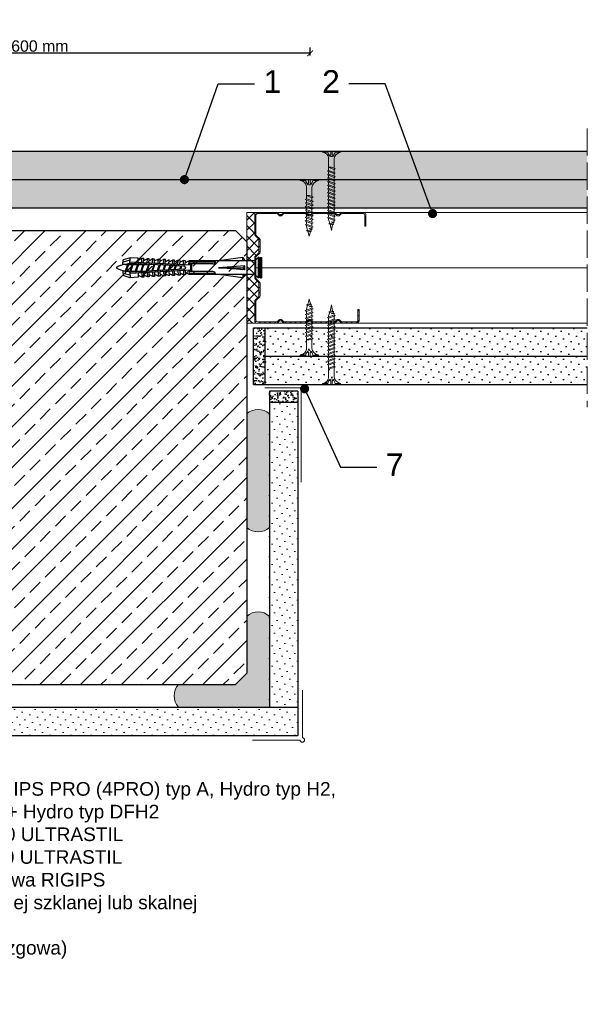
# Model space of a CAD drawing. Header units: millimetres. Extents: x 1245 to 3706, y 234 to 1605.
# Tile 2 of 9: x 1495 to 1745, y 234 to 668. Entities that reach past the tile are written whole.
import ezdxf
from ezdxf import colors
from ezdxf.entities.mleader import LeaderData, LeaderLine
from ezdxf.math import Vec2, Vec3

# ---------------------------------------------------------------- set-up
doc = ezdxf.new("R2010")
doc.units = ezdxf.units.MM
doc.linetypes.add('ACAD_ISO02W100', pattern=[15, 12, -3])
for name, color, linetype, lineweight in [('_ISOVER WELNA', 7, 'BATTING', 9), ('_RIGIPS AKCESORIA', 7, 'Continuous', 18), ('_RIGIPS G-K', 7, 'Continuous', 25), ('_RIGIPS PROFIL', 7, 'Continuous', 18), ('KRESKOWANIE', 7, 'Continuous', 9), ('OPISY', 7, 'Continuous', 9), ('PRZERYWANA', 7, 'ACAD_ISO02W100', 9), ('WYMIARY', 7, 'Continuous', 25)]:
    doc.layers.add(name, color=color, linetype=linetype, lineweight=lineweight)
doc.styles.get("Standard").update_dxf_attribs({"font": 'arial.ttf'})
doc.linetypes.add('BATTING', pattern='A,0.00254,-2.54,[134,ltypeshp.shx,S=2.54,R=0,X=-2.54,Y=0],-5.08,[134,ltypeshp.shx,S=2.54,R=180,X=2.54,Y=0],-2.54', length=10.16254)
doc.dimstyles.new('ISO-25', dxfattribs={"dimtxt": 5, "dimasz": 2.5, "dimexe": 2.5, "dimexo": 0.625, "dimtad": 1, "dimtxsty": 'Standard', "dimblk": 'ARCHTICK', "dimcen": 2.5, "dimadec": 0, "dimazin": 0, "dimtfac": 1, "dimtmove": 0, "dimatfit": 3, "dimfxl": 1, "dimfxlon": 1, "dimarcsym": 0})
pattern_1 = [(225, (-700, -457.068), (1.122532, -3.367596), [0, -3.175])]
pattern_2 = [(225, (0, -349.3356), (1.122532, -3.367596), [0, -3.175])]
pattern_3 = [(225, (7e-13, -949.3356), (1.122532, -3.367596), [0, -3.175])]

# ---------------------------------------------------------------- blocks, each defined once
blk = doc.blocks.new('TN 25')
at = {"layer": '_RIGIPS AKCESORIA'}
for p, q in [((0, -0.84), (0, 7.16)), ((0, 7.16), (0.46, 7.16)), ((0.46, 4.78), (0, 4.78)), ((0.46, 7.16), (0.46, 4.78)), ((3.02, 4.46), (8.47, 4.46)), ((7.12, 4.46), (7.12, 3.18)), ((8.03, 2.01), (7.12, 4.46)), ((8.47, 4.46), (8.79, 5)), ((9.61, 1.51), (8.47, 4.46)), ((8.79, 5), (9.93, 2.01)), ((9, 4.46), (10.1, 4.46)), ((10.1, 4.46), (10.41, 5)), ((11.23, 1.51), (10.1, 4.46)), ((10.41, 5), (11.56, 2.01)), ((10.62, 4.46), (11.67, 4.46)), ((11.67, 4.46), (11.99, 5)), ((12.81, 1.51), (11.67, 4.46)), ((11.99, 5), (13.14, 2.01)), ((12.2, 4.46), (13.21, 4.46)), ((13.21, 4.46), (13.52, 5)), ((14.34, 1.51), (13.21, 4.46)), ((13.52, 5), (14.67, 2.01)), ((13.73, 4.46), (14.8, 4.46)), ((14.8, 4.46), (15.12, 5)), ((15.94, 1.51), (14.8, 4.46)), ((15.12, 5), (16.26, 2.01)), ((15.33, 4.46), (16.42, 4.46)), ((16.42, 4.46), (16.73, 5)), ((17.55, 1.51), (16.42, 4.46)), ((16.73, 5), (17.88, 2.01)), ((16.94, 4.46), (17.99, 4.46)), ((17.99, 4.46), (18.31, 5)), ((19.13, 1.51), (17.99, 4.46)), ((18.31, 5), (19.45, 2.01)), ((18.52, 4.46), (19.68, 4.46)), ((19.68, 4.46), (20, 5)), ((20.82, 1.51), (19.68, 4.46)), ((20, 5), (21.14, 2.01)), ((20.21, 4.46), (20.7, 4.46)), ((20.7, 4.46), (22.28, 3.98)), ((22.28, 3.98), (22.56, 4.37)), ((22.56, 4.37), (23.03, 2.71)), ((0, 3.5), (1.77, 3.5)), ((0, 2.83), (1.77, 2.83)), ((0.46, 1.64), (0, 1.64)), ((0.46, -0.84), (0.46, 1.64)), ((1.77, 3.5), (1.77, 4.2)), ((1.77, 2.83), (1.77, 2.18)), ((7.49, 2.01), (3.55, 2.01)), ((7.12, 3.18), (7.65, 1.53)), ((7.65, 1.53), (8.03, 2.01)), ((9.41, 2.01), (8.03, 2.01)), ((9.93, 2.01), (9.61, 1.51)), ((11.04, 2.01), (9.93, 2.01)), ((11.56, 2.01), (11.23, 1.51)), ((12.61, 2.01), (11.56, 2.01)), ((13.14, 2.01), (12.81, 1.51)), ((14.15, 2.01), (13.14, 2.01)), ((14.67, 2.01), (14.34, 1.51)), ((15.74, 2.01), (14.67, 2.01)), ((16.26, 2.01), (15.94, 1.51)), ((17.36, 2.01), (16.26, 2.01)), ((17.88, 2.01), (17.55, 1.51)), ((18.93, 2.01), (17.88, 2.01)), ((19.45, 2.01), (19.13, 1.51)), ((19.45, 2.01), (20.62, 2.01)), ((21.14, 2.01), (20.82, 1.51)), ((21.14, 2.01), (21.81, 2.12)), ((21.85, 1.83), (21.67, 3.28)), ((21.67, 3.28), (22.14, 2.4)), ((22.14, 2.4), (21.85, 1.83)), ((22.7, 2.36), (22.14, 2.4)), ((22.7, 2.36), (22.28, 3.98)), ((23.03, 2.71), (22.7, 2.36)), ((22.71, 3.85), (25, 3.24)), ((25, 3.24), (23.03, 2.71)), ((0, -0.84), (0.46, -0.84))]:
    blk.add_line(p, q, dxfattribs=at)
for centre, major_axis, ratio, start_param, end_param in [((3.09, 7.67), (0.17, 3.2), 0.826134, 1.773653, 3.180586), ((-0.04, 0.9), (0, 3.93), 0.848176, -0.720942, -0.151112), ((3.37, -1.57), (0.28, 3.57), 0.832181, 0.035984, 1.430787), ((-2.73, 15.91), (0, 14.76), 0.848176, 3.399396, 3.475072), ((0.59, 4.62), (0, 2.81), 0.848176, 3.475072, 3.862535), ((1.66, 3.18), (0, 0.895), 0.848176, -1.552777, -0.720942), ((1.66, 3.18), (0, 0.895), 0.848176, 3.862535, 4.730408)]:
    blk.add_ellipse(centre, major_axis=major_axis, ratio=ratio, start_param=start_param, end_param=end_param, dxfattribs=at)
blk = doc.blocks.new('TN 35')
at = {"layer": '_RIGIPS AKCESORIA'}
for p, q in [((0, -0.84), (0, 7.16)), ((0, 7.16), (0.46, 7.16)), ((0.46, 4.78), (0, 4.78)), ((0.46, 7.16), (0.46, 4.78)), ((3.02, 4.46), (8.47, 4.46)), ((7.12, 4.46), (7.12, 3.18)), ((8.03, 2.01), (7.12, 4.46)), ((8.47, 4.46), (8.79, 5)), ((9.61, 1.51), (8.47, 4.46)), ((8.79, 5), (9.93, 2.01)), ((9, 4.46), (10.1, 4.46)), ((10.1, 4.46), (10.41, 5)), ((11.23, 1.51), (10.1, 4.46)), ((10.41, 5), (11.56, 2.01)), ((10.62, 4.46), (11.67, 4.46)), ((11.67, 4.46), (11.99, 5)), ((12.81, 1.51), (11.67, 4.46)), ((11.99, 5), (13.14, 2.01)), ((12.2, 4.46), (13.21, 4.46)), ((13.21, 4.46), (13.52, 5)), ((14.34, 1.51), (13.21, 4.46)), ((13.52, 5), (14.67, 2.01)), ((13.73, 4.46), (14.8, 4.46)), ((14.8, 4.46), (15.12, 5)), ((15.94, 1.51), (14.8, 4.46)), ((15.12, 5), (16.26, 2.01)), ((15.33, 4.46), (16.42, 4.46)), ((16.42, 4.46), (16.73, 5)), ((17.55, 1.51), (16.42, 4.46)), ((16.73, 5), (17.88, 2.01)), ((16.94, 4.46), (17.99, 4.46)), ((17.99, 4.46), (18.31, 5)), ((19.13, 1.51), (17.99, 4.46)), ((18.31, 5), (19.45, 2.01)), ((18.52, 4.46), (19.57, 4.46)), ((19.57, 4.46), (19.88, 5)), ((20.7, 1.51), (19.57, 4.46)), ((19.88, 5), (21.03, 2.01)), ((20.09, 4.46), (21.14, 4.46)), ((21.14, 4.46), (21.46, 5)), ((22.28, 1.51), (21.14, 4.46)), ((21.46, 5), (22.6, 2.01)), ((21.67, 4.46), (22.72, 4.46)), ((22.72, 4.46), (23.03, 5)), ((23.85, 1.51), (22.72, 4.46)), ((23.03, 5), (24.18, 2.01)), ((23.24, 4.46), (24.29, 4.46)), ((24.29, 4.46), (24.61, 5)), ((25.43, 1.51), (24.29, 4.46)), ((24.61, 5), (25.75, 2.01)), ((24.81, 4.46), (25.87, 4.46)), ((25.87, 4.46), (26.18, 5)), ((27, 1.51), (25.87, 4.46)), ((26.18, 5), (27.33, 2.01)), ((26.39, 4.46), (27.44, 4.46)), ((27.44, 4.46), (27.76, 5)), ((28.58, 1.51), (27.44, 4.46)), ((27.76, 5), (28.9, 2.01)), ((27.96, 4.46), (29.13, 4.46)), ((29.13, 4.46), (29.45, 5)), ((30.27, 1.51), (29.13, 4.46)), ((29.45, 5), (30.59, 2.01)), ((29.65, 4.46), (30.15, 4.46)), ((30.15, 4.46), (31.73, 3.98)), ((31.73, 3.98), (32.01, 4.37)), ((32.01, 4.37), (32.48, 2.71)), ((0, 3.5), (1.77, 3.5)), ((0, 2.83), (1.77, 2.83)), ((0.46, 1.64), (0, 1.64)), ((0.46, -0.84), (0.46, 1.64)), ((1.77, 3.5), (1.77, 4.2)), ((1.77, 2.83), (1.77, 2.18)), ((7.49, 2.01), (3.55, 2.01)), ((7.12, 3.18), (7.65, 1.53)), ((7.65, 1.53), (8.03, 2.01)), ((9.41, 2.01), (8.03, 2.01)), ((9.93, 2.01), (9.61, 1.51)), ((11.04, 2.01), (9.93, 2.01)), ((11.56, 2.01), (11.23, 1.51)), ((12.61, 2.01), (11.56, 2.01)), ((13.14, 2.01), (12.81, 1.51)), ((14.15, 2.01), (13.14, 2.01)), ((14.67, 2.01), (14.34, 1.51)), ((15.74, 2.01), (14.67, 2.01)), ((16.26, 2.01), (15.94, 1.51)), ((17.36, 2.01), (16.26, 2.01)), ((17.88, 2.01), (17.55, 1.51)), ((18.93, 2.01), (17.84, 2.01)), ((19.45, 2.01), (19.13, 1.51)), ((20.51, 2.01), (19.41, 2.01)), ((21.03, 2.01), (20.7, 1.51)), ((22.08, 2.01), (20.99, 2.01)), ((22.6, 2.01), (22.28, 1.51)), ((23.66, 2.01), (22.56, 2.01)), ((24.18, 2.01), (23.85, 1.51)), ((25.23, 2.01), (24.14, 2.01)), ((25.75, 2.01), (25.43, 1.51)), ((26.81, 2.01), (25.71, 2.01)), ((27.33, 2.01), (27, 1.51)), ((28.38, 2.01), (27.33, 2.01)), ((28.9, 2.01), (28.58, 1.51)), ((28.9, 2.01), (30.07, 2.01)), ((30.59, 2.01), (30.27, 1.51)), ((30.59, 2.01), (31.26, 2.12)), ((31.3, 1.83), (31.12, 3.28)), ((31.12, 3.28), (31.59, 2.4)), ((31.59, 2.4), (31.3, 1.83)), ((32.15, 2.36), (31.59, 2.4)), ((32.15, 2.36), (31.73, 3.98)), ((32.48, 2.71), (32.15, 2.36)), ((32.16, 3.85), (35, 3.24)), ((35, 3.24), (32.48, 2.71)), ((0, -0.84), (0.46, -0.84))]:
    blk.add_line(p, q, dxfattribs=at)
for centre, major_axis, ratio, start_param, end_param in [((3.09, 7.67), (0.17, 3.2), 0.826134, 1.773653, 3.180586), ((-0.04, 0.9), (0, 3.93), 0.848176, -0.720942, -0.151112), ((3.37, -1.57), (0.28, 3.57), 0.832181, 0.035984, 1.430787), ((-2.73, 15.91), (0, 14.76), 0.848176, 3.399396, 3.475072), ((0.59, 4.62), (0, 2.81), 0.848176, 3.475072, 3.862535), ((1.66, 3.18), (0, 0.895), 0.848176, -1.552777, -0.720942), ((1.66, 3.18), (0, 0.895), 0.848176, 3.862535, 4.730408)]:
    blk.add_ellipse(centre, major_axis=major_axis, ratio=ratio, start_param=start_param, end_param=end_param, dxfattribs=at)
blk = doc.blocks.new('CW 50 ULTRASTIL')
h = blk.add_hatch()
h.set_pattern_fill('ANSI31', color=256, scale=0.5, style=0)
h.paths.add_polyline_path([(28.56, 40.65, -0.198912), (28.71, 41), (30.21, 42.51, 0.198912), (30.36, 42.86), (30.36, 48.45, 0.198912), (30.21, 48.8), (28.71, 50.31, -0.198912), (28.56, 50.66), (28.56, 59.85, -0.198912), (28.71, 60.2), (30.21, 61.71, 0.198912), (30.36, 62.06), (30.36, 67.65, 0.198912), (30.21, 68), (28.71, 69.51, -0.198912), (28.56, 69.86), (28.56, 78.31, -0.414214), (29.36, 79.11), (37.68, 79.11, -0.198912), (38.04, 78.96), (38.74, 78.25, 0.198912), (39.1, 78.11), (39.68, 78.11, 0.198912), (40.04, 78.25), (40.74, 78.96, -0.198912), (41.1, 79.11), (50.38, 79.11, -0.198912), (50.74, 78.96), (51.44, 78.25, 0.198912), (51.8, 78.11), (52.38, 78.11, 0.198912), (52.74, 78.25), (53.44, 78.96, -0.198912), (53.8, 79.11), (63.08, 79.11, -0.198912), (63.44, 78.96), (64.14, 78.25, 0.198912), (64.5, 78.11), (65.08, 78.11, 0.198912), (65.44, 78.25), (66.14, 78.96, -0.198912), (66.5, 79.11), (75.66, 79.11, -0.414214), (76.46, 78.31), (76.46, 73.66), (77.01, 73.66), (77.01, 78.86, 0.414214), (76.21, 79.66), (66.5, 79.66, 0.198912), (66.14, 79.51), (65.44, 78.8, -0.198912), (65.08, 78.66), (64.5, 78.66, -0.198912), (64.14, 78.8), (63.44, 79.51, 0.198912), (63.08, 79.66), (53.8, 79.66, 0.198912), (53.44, 79.51), (52.74, 78.8, -0.198912), (52.38, 78.66), (51.8, 78.66, -0.198912), (51.44, 78.8), (50.74, 79.51, 0.198912), (50.38, 79.66), (41.1, 79.66, 0.198912), (40.74, 79.51), (40.04, 78.8, -0.198912), (39.68, 78.66), (39.1, 78.66, -0.198912), (38.74, 78.8), (38.04, 79.51, 0.198912), (37.68, 79.66), (28.81, 79.66, 0.414214), (28.01, 78.86), (28.01, 69.86, 0.198912), (28.16, 69.51), (29.66, 68, -0.198912), (29.81, 67.65), (29.81, 62.06, -0.198912), (29.66, 61.71), (28.16, 60.2, 0.198912), (28.01, 59.85), (28.01, 50.66, 0.198912), (28.16, 50.31), (29.66, 48.8, -0.198912), (29.81, 48.45), (29.81, 42.86, -0.198912), (29.66, 42.51), (28.16, 41, 0.198912), (28.01, 40.65), (28.01, 31.66, 0.414214), (28.81, 30.86), (37.68, 30.86, 0.198912), (38.04, 31), (38.74, 31.71, -0.198912), (39.1, 31.86), (39.68, 31.86, -0.198912), (40.04, 31.71), (40.74, 31, 0.198912), (41.1, 30.86), (50.38, 30.86, 0.198912), (50.74, 31), (51.44, 31.71, -0.198912), (51.8, 31.86), (52.38, 31.86, -0.198912), (52.74, 31.71), (53.44, 31, 0.198912), (53.8, 30.86), (63.08, 30.86, 0.198912), (63.44, 31), (64.14, 31.71, -0.198912), (64.5, 31.86), (65.08, 31.86, -0.198912), (65.44, 31.71), (66.14, 31, 0.198912), (66.5, 30.86), (73.21, 30.86, 0.414214), (74.01, 31.66), (74.01, 36.86), (73.46, 36.86), (73.46, 32.21, -0.414214), (72.66, 31.41), (66.5, 31.41, -0.198912), (66.14, 31.55), (65.44, 32.26, 0.198912), (65.08, 32.41), (64.5, 32.41, 0.198912), (64.14, 32.26), (63.44, 31.55, -0.198912), (63.08, 31.41), (53.8, 31.41, -0.198912), (53.44, 31.55), (52.74, 32.26, 0.198912), (52.38, 32.41), (51.8, 32.41, 0.198912), (51.44, 32.26), (50.74, 31.55, -0.198912), (50.38, 31.41), (41.1, 31.41, -0.198912), (40.74, 31.55), (40.04, 32.26, 0.198912), (39.68, 32.41), (39.1, 32.41, 0.198912), (38.74, 32.26), (38.04, 31.55, -0.198912), (37.68, 31.41), (29.36, 31.41, -0.414214), (28.56, 32.21)])
at = {"layer": '_RIGIPS PROFIL'}
for p, q in [((28.01, 78.86), (28.01, 69.86)), ((28.56, 78.31), (28.56, 69.86)), ((37.68, 79.66), (28.81, 79.66)), ((37.68, 79.11), (29.36, 79.11)), ((38.04, 79.51), (38.74, 78.8)), ((38.04, 78.96), (38.74, 78.25)), ((39.68, 78.66), (39.1, 78.66)), ((39.68, 78.11), (39.1, 78.11)), ((40.74, 79.51), (40.04, 78.8)), ((40.74, 78.96), (40.04, 78.25)), ((50.38, 79.66), (41.1, 79.66)), ((50.38, 79.11), (41.1, 79.11)), ((50.74, 79.51), (51.44, 78.8)), ((50.74, 78.96), (51.44, 78.25)), ((52.38, 78.66), (51.8, 78.66)), ((52.38, 78.11), (51.8, 78.11)), ((53.44, 79.51), (52.74, 78.8)), ((53.44, 78.96), (52.74, 78.25)), ((53.8, 79.66), (63.08, 79.66)), ((53.8, 79.11), (63.08, 79.11)), ((63.44, 79.51), (64.14, 78.8)), ((63.44, 78.96), (64.14, 78.25)), ((65.08, 78.66), (64.5, 78.66)), ((65.08, 78.11), (64.5, 78.11)), ((66.14, 79.51), (65.44, 78.8)), ((66.14, 78.96), (65.44, 78.25)), ((76.21, 79.66), (66.5, 79.66)), ((75.66, 79.11), (66.5, 79.11)), ((76.46, 73.66), (76.46, 78.31)), ((77.01, 73.66), (77.01, 78.86)), ((29.66, 68), (28.16, 69.51)), ((30.21, 68), (28.71, 69.51)), ((76.46, 73.66), (77.01, 73.66)), ((29.81, 67.65), (29.81, 62.06)), ((30.36, 67.65), (30.36, 62.06)), ((29.66, 61.71), (28.16, 60.2)), ((30.21, 61.71), (28.71, 60.2)), ((28.01, 59.85), (28.01, 50.66)), ((28.56, 59.85), (28.56, 50.66)), ((29.66, 48.8), (28.16, 50.31)), ((30.21, 48.8), (28.71, 50.31)), ((29.81, 42.86), (29.81, 48.45)), ((30.36, 42.86), (30.36, 48.45)), ((28.01, 31.66), (28.01, 40.65)), ((29.66, 42.51), (28.16, 41)), ((28.56, 32.21), (28.56, 40.65)), ((30.21, 42.51), (28.71, 41)), ((73.46, 36.86), (73.46, 32.21)), ((73.46, 36.86), (74.01, 36.86)), ((74.01, 36.86), (74.01, 31.66)), ((37.68, 30.86), (28.81, 30.86)), ((37.68, 31.41), (29.36, 31.41)), ((38.04, 31.55), (38.74, 32.26)), ((38.04, 31), (38.74, 31.71)), ((39.68, 32.41), (39.1, 32.41)), ((39.68, 31.86), (39.1, 31.86)), ((40.74, 31.55), (40.04, 32.26)), ((40.74, 31), (40.04, 31.71)), ((50.38, 31.41), (41.1, 31.41)), ((50.38, 30.86), (41.1, 30.86)), ((50.74, 31.55), (51.44, 32.26)), ((50.74, 31), (51.44, 31.71)), ((52.38, 32.41), (51.8, 32.41)), ((52.38, 31.86), (51.8, 31.86)), ((53.44, 31.55), (52.74, 32.26)), ((53.44, 31), (52.74, 31.71)), ((53.8, 31.41), (63.08, 31.41)), ((53.8, 30.86), (63.08, 30.86)), ((63.44, 31.55), (64.14, 32.26)), ((63.44, 31), (64.14, 31.71)), ((65.08, 32.41), (64.5, 32.41)), ((65.08, 31.86), (64.5, 31.86)), ((66.14, 31.55), (65.44, 32.26)), ((66.14, 31), (65.44, 31.71)), ((72.66, 31.41), (66.5, 31.41)), ((73.21, 30.86), (66.5, 30.86))]:
    blk.add_line(p, q, dxfattribs=at)
for centre, radius, start, end in [((28.81, 78.86), 0.8, 90, 180), ((29.36, 78.31), 0.8, 90, 180), ((37.68, 79.16), 0.5, 45, 90), ((37.68, 78.61), 0.5, 45, 90), ((39.1, 79.16), 0.5, 225, 270), ((39.1, 78.61), 0.5, 225, 270), ((39.68, 79.16), 0.5, 270, 315), ((39.68, 78.61), 0.5, 270, 315), ((41.1, 79.16), 0.5, 90, 135), ((41.1, 78.61), 0.5, 90, 135), ((50.38, 79.16), 0.5, 45, 90), ((50.38, 78.61), 0.5, 45, 90), ((51.8, 79.16), 0.5, 225, 270), ((51.8, 78.61), 0.5, 225, 270), ((52.38, 79.16), 0.5, 270, 315), ((52.38, 78.61), 0.5, 270, 315), ((53.8, 79.16), 0.5, 90, 135), ((53.8, 78.61), 0.5, 90, 135), ((63.08, 79.16), 0.5, 45, 90), ((63.08, 78.61), 0.5, 45, 90), ((64.5, 79.16), 0.5, 225, 270), ((64.5, 78.61), 0.5, 225, 270), ((65.08, 79.16), 0.5, 270, 315), ((65.08, 78.61), 0.5, 270, 315), ((66.5, 79.16), 0.5, 90, 135), ((66.5, 78.61), 0.5, 90, 135), ((75.66, 78.31), 0.8, 0, 90), ((76.21, 78.86), 0.8, 0, 90), ((28.51, 69.86), 0.5, 180, 225), ((29.06, 69.86), 0.5, 180, 225), ((29.31, 67.65), 0.5, 0, 45), ((29.86, 67.65), 0.5, 0, 45), ((29.31, 62.06), 0.5, 315, 0), ((29.86, 62.06), 0.5, 315, 0), ((28.51, 59.85), 0.5, 135, 180), ((29.06, 59.85), 0.5, 135, 180), ((28.51, 50.66), 0.5, 180, 225), ((29.06, 50.66), 0.5, 180, 225), ((29.31, 48.45), 0.5, 0, 45), ((29.86, 48.45), 0.5, 0, 45), ((28.51, 40.65), 0.5, 135, 180), ((29.06, 40.65), 0.5, 135, 180), ((29.31, 42.86), 0.5, 315, 0), ((29.86, 42.86), 0.5, 315, 0), ((28.81, 31.66), 0.8, 180, 270), ((29.36, 32.21), 0.8, 180, 270), ((37.68, 31.91), 0.5, 270, 315), ((37.68, 31.36), 0.5, 270, 315), ((39.1, 31.91), 0.5, 90, 135), ((39.1, 31.36), 0.5, 90, 135), ((39.68, 31.91), 0.5, 45, 90), ((39.68, 31.36), 0.5, 45, 90), ((41.1, 31.91), 0.5, 225, 270), ((41.1, 31.36), 0.5, 225, 270), ((50.38, 31.91), 0.5, 270, 315), ((50.38, 31.36), 0.5, 270, 315), ((51.8, 31.91), 0.5, 90, 135), ((51.8, 31.36), 0.5, 90, 135), ((52.38, 31.91), 0.5, 45, 90), ((52.38, 31.36), 0.5, 45, 90), ((53.8, 31.91), 0.5, 225, 270), ((53.8, 31.36), 0.5, 225, 270), ((63.08, 31.91), 0.5, 270, 315), ((63.08, 31.36), 0.5, 270, 315), ((64.5, 31.91), 0.5, 90, 135), ((64.5, 31.36), 0.5, 90, 135), ((65.08, 31.91), 0.5, 45, 90), ((65.08, 31.36), 0.5, 45, 90), ((66.5, 31.91), 0.5, 225, 270), ((66.5, 31.36), 0.5, 225, 270), ((72.66, 32.21), 0.8, 270, 0), ((73.21, 31.66), 0.8, 270, 0)]:
    blk.add_arc(centre, radius, start, end, dxfattribs=at)
blk = doc.blocks.new('kolek rozprezny komplet 60')
for p, q in [((390.66, 217.01), (390.76, 218.91)), ((393.15, 216.88), (390.66, 217.01)), ((393.75, 218.75), (390.71, 217.96)), ((393.81, 219.85), (390.76, 218.91)), ((391.67, 216.95), (392.67, 216.95)), ((392.67, 216.95), (391.67, 213.95)), ((392.67, 216.95), (392.07, 213.95)), ((393.07, 216.95), (392.07, 213.95)), ((392.67, 216.95), (393.04, 217.45)), ((393.07, 216.95), (393.04, 217.45)), ((393.07, 216.95), (394.67, 216.95)), ((394.67, 216.95), (393.67, 213.95)), ((393.68, 217.35), (393.81, 219.85)), ((417.38, 216.11), (393.68, 217.35)), ((420.47, 216.55), (393.71, 217.95)), ((397.41, 219.66), (393.81, 219.85)), ((394.67, 216.95), (394.07, 213.95)), ((395.07, 216.95), (394.07, 213.95)), ((394.67, 216.95), (394.92, 217.29)), ((395.07, 216.95), (395.05, 217.28)), ((395.07, 216.95), (397.07, 216.95)), ((397.07, 216.95), (396.07, 213.95)), ((397.07, 216.95), (396.47, 213.95)), ((397.47, 216.95), (396.47, 213.95)), ((397.07, 216.95), (397.23, 217.17)), ((397.31, 217.76), (397.41, 219.66)), ((397.47, 216.95), (397.46, 217.16)), ((397.47, 216.95), (399.47, 216.95)), ((397.67, 217.14), (397.71, 217.74)), ((399, 219.58), (397.82, 218.98)), ((398.47, 217.1), (398.5, 217.7)), ((399.47, 216.95), (398.47, 213.95)), ((399.47, 216.95), (398.87, 213.95)), ((399.87, 216.95), (398.87, 213.95)), ((398.9, 217.68), (399, 219.58)), ((399.8, 219.54), (399, 219.58)), ((399.47, 216.95), (399.55, 217.05)), ((399.7, 217.64), (399.8, 219.54)), ((399.87, 216.95), (399.87, 217.03)), ((399.87, 216.95), (401.38, 216.95)), ((400.07, 217.02), (400.1, 217.62)), ((401.4, 219.45), (400.22, 218.85)), ((400.87, 216.98), (400.9, 217.58)), ((401.87, 216.92), (400.87, 213.95)), ((401.87, 216.92), (401.27, 213.95)), ((401.3, 217.56), (401.4, 219.45)), ((402.2, 219.41), (401.4, 219.45)), ((402.1, 217.51), (402.2, 219.41)), ((402.47, 216.89), (402.5, 217.49)), ((403.8, 219.33), (402.61, 218.72)), ((403.27, 216.85), (403.3, 217.45)), ((403.7, 217.43), (403.8, 219.33)), ((404.6, 219.29), (403.8, 219.33)), ((404.5, 217.39), (404.6, 219.29)), ((404.86, 216.77), (404.9, 217.37)), ((406.19, 219.2), (405.01, 218.6)), ((405.66, 216.73), (405.69, 217.32)), ((406.09, 217.3), (406.19, 219.2)), ((406.99, 219.16), (406.19, 219.2)), ((406.89, 217.26), (406.99, 219.16)), ((407.26, 216.64), (407.29, 217.24)), ((408.59, 219.08), (407.41, 218.47)), ((408.06, 216.6), (408.09, 217.2)), ((408.49, 217.18), (408.59, 219.08)), ((409.39, 219.03), (408.59, 219.08)), ((409.29, 217.14), (409.39, 219.03)), ((409.66, 216.52), (409.69, 217.12)), ((410.99, 218.95), (409.8, 218.35)), ((410.46, 216.47), (410.49, 217.07)), ((410.89, 217.05), (410.99, 218.95)), ((412.59, 218.87), (411.4, 218.26)), ((412.05, 216.39), (412.09, 216.99)), ((412.49, 216.97), (412.59, 218.87)), ((413.38, 218.82), (412.59, 218.87)), ((412.85, 216.35), (412.89, 216.95)), ((413.28, 216.93), (413.38, 218.82)), ((414.98, 218.74), (413.8, 218.14)), ((414.88, 216.84), (414.98, 218.74)), ((415.78, 218.7), (414.98, 218.74)), ((415.68, 216.8), (415.78, 218.7)), ((417.38, 218.62), (416.2, 218.01)), ((417.28, 216.72), (417.38, 218.62)), ((418.18, 218.57), (417.38, 218.62)), ((418.08, 216.68), (418.18, 218.57)), ((419.78, 218.49), (418.59, 217.89)), ((419.68, 216.59), (419.78, 218.49)), ((430.17, 217.15), (419.71, 217.15)), ((431.37, 217.95), (419.75, 217.95)), ((448.67, 218.45), (419.77, 218.45)), ((420.47, 217.15), (420.47, 213.75)), ((420.67, 217.15), (420.67, 213.75)), ((420.87, 217.15), (420.87, 213.75)), ((443.47, 219.95), (432.8, 218.45)), ((443.47, 218.45), (443.47, 219.95)), ((443.47, 219.95), (444.34, 218.45)), ((450.17, 219.95), (448.67, 218.45)), ((448.67, 218.45), (448.67, 212.45)), ((448.67, 216.95), (448.67, 213.95)), ((450.17, 219.95), (450.17, 210.95)), ((450.67, 219.95), (450.17, 219.95)), ((450.67, 219.95), (450.67, 210.95)), ((450.67, 219.35), (451.17, 219.95)), ((451.17, 219.95), (451.67, 219.95)), ((451.17, 219.95), (451.17, 210.95)), ((451.67, 219.95), (451.67, 210.95)), ((393.15, 214.02), (390.66, 213.89)), ((390.66, 213.89), (390.76, 211.99)), ((393.75, 212.15), (390.71, 212.94)), ((391.67, 213.95), (391.71, 213.45)), ((391.71, 213.45), (392.07, 213.95)), ((392.07, 213.95), (393.67, 213.95)), ((393.67, 213.95), (393.7, 213.55)), ((417.38, 214.79), (393.68, 213.55)), ((393.68, 213.55), (393.81, 211.05)), ((420.47, 214.35), (393.71, 212.95)), ((393.78, 213.55), (394.07, 213.95)), ((394.07, 213.95), (396.07, 213.95)), ((396.07, 213.95), (396.09, 213.67)), ((396.28, 213.68), (396.47, 213.95)), ((396.47, 213.95), (398.47, 213.95)), ((397.31, 213.14), (397.41, 211.24)), ((397.67, 213.76), (397.71, 213.16)), ((398.47, 213.95), (398.48, 213.8)), ((398.47, 213.8), (398.5, 213.2)), ((398.77, 213.81), (398.87, 213.95)), ((398.87, 213.95), (400.87, 213.95)), ((398.9, 213.22), (399, 211.32)), ((399.7, 213.26), (399.8, 211.36)), ((400.07, 213.88), (400.1, 213.28)), ((400.87, 213.95), (400.88, 213.92)), ((400.87, 213.92), (400.9, 213.32)), ((402.26, 216.9), (401.27, 213.95)), ((401.27, 213.95), (401.38, 213.95)), ((401.27, 213.94), (401.27, 213.95)), ((401.3, 213.35), (401.4, 211.45)), ((402.1, 213.39), (402.2, 211.49)), ((402.47, 214.01), (402.5, 213.41)), ((403.27, 214.05), (403.3, 213.45)), ((404.22, 216.8), (403.31, 214.05)), ((404.24, 216.8), (403.7, 214.07)), ((403.7, 213.47), (403.8, 211.57)), ((404.62, 216.78), (403.72, 214.07)), ((404.5, 213.51), (404.6, 211.62)), ((404.86, 214.13), (404.9, 213.53)), ((405.66, 214.17), (405.69, 213.58)), ((406.58, 216.68), (405.75, 214.18)), ((406.09, 213.6), (406.19, 211.7)), ((406.62, 216.68), (406.12, 214.2)), ((406.98, 216.66), (406.16, 214.2)), ((406.89, 213.64), (406.99, 211.74)), ((407.26, 214.26), (407.29, 213.66)), ((408.06, 214.3), (408.09, 213.7)), ((408.94, 216.55), (408.19, 214.31)), ((408.49, 213.72), (408.59, 211.82)), ((408.99, 216.55), (408.55, 214.33)), ((409.34, 216.53), (408.6, 214.33)), ((409.29, 213.76), (409.39, 211.87)), ((409.66, 214.38), (409.69, 213.79)), ((410.46, 214.43), (410.49, 213.83)), ((411.3, 216.43), (410.64, 214.44)), ((410.89, 213.85), (410.99, 211.95)), ((411.37, 216.43), (410.98, 214.45)), ((411.69, 216.41), (411.04, 214.46)), ((412.59, 212.03), (411.4, 212.64)), ((412.05, 214.51), (412.09, 213.91)), ((412.49, 213.93), (412.59, 212.03)), ((412.85, 214.55), (412.89, 213.95)), ((413.66, 216.31), (413.08, 214.56)), ((413.28, 213.97), (413.38, 212.08)), ((413.75, 216.3), (413.4, 214.58)), ((414.05, 216.29), (413.49, 214.58)), ((414.98, 212.16), (413.8, 212.76)), ((414.45, 216.27), (414.48, 216.86)), ((414.45, 214.64), (414.48, 214.04)), ((414.88, 214.06), (414.98, 212.16)), ((415.25, 216.22), (415.28, 216.82)), ((415.25, 214.68), (415.28, 214.08)), ((416.02, 216.18), (415.52, 214.69)), ((415.68, 214.1), (415.78, 212.2)), ((416.12, 216.18), (415.83, 214.71)), ((416.41, 216.16), (415.93, 214.71)), ((417.38, 212.29), (416.2, 212.89)), ((417.28, 214.18), (417.38, 212.29)), ((418.22, 215.58), (418.01, 214.95)), ((418.08, 214.22), (418.18, 212.33)), ((419.78, 212.41), (418.59, 213.01)), ((419.68, 214.31), (419.78, 212.41)), ((430.17, 213.75), (419.71, 213.75)), ((431.37, 212.95), (419.75, 212.95)), ((444.34, 216.37), (432.8, 215.45)), ((432.8, 215.45), (443.47, 215.45)), ((444.34, 214.53), (432.8, 215.45)), ((444.34, 216.37), (443.47, 215.45)), ((444.34, 214.53), (443.47, 215.45)), ((444.34, 214.53), (444.34, 216.37)), ((393.81, 211.05), (390.76, 211.99)), ((397.41, 211.24), (393.81, 211.05)), ((399, 211.32), (397.82, 211.93)), ((399.8, 211.36), (399, 211.32)), ((401.4, 211.45), (400.22, 212.05)), ((402.2, 211.49), (401.4, 211.45)), ((403.8, 211.57), (402.61, 212.18)), ((404.6, 211.62), (403.8, 211.57)), ((406.19, 211.7), (405.01, 212.3)), ((406.99, 211.74), (406.19, 211.7)), ((408.59, 211.82), (407.41, 212.43)), ((409.39, 211.87), (408.59, 211.82)), ((410.99, 211.95), (409.8, 212.55)), ((413.38, 212.08), (412.59, 212.03)), ((415.78, 212.2), (414.98, 212.16)), ((418.18, 212.33), (417.38, 212.29)), ((448.67, 212.45), (419.77, 212.45)), ((443.47, 210.95), (432.8, 212.45)), ((443.47, 212.45), (443.47, 210.95)), ((443.47, 210.95), (444.34, 212.45)), ((450.17, 210.95), (448.67, 212.45)), ((450.67, 210.95), (450.17, 210.95)), ((450.67, 211.55), (451.17, 210.95)), ((451.17, 210.95), (451.67, 210.95))]:
    blk.add_line(p, q)
for centre, radius, start, end in [((393.41, 206.24), 10.85, 99.2038, 121.9083), ((393.65, 216.85), 0.5, 87, 177), ((397.68, 219.24), 0.3, 177, 297), ((400.08, 219.12), 0.3, 177, 297), ((402.48, 218.99), 0.3, 177, 297), ((404.87, 218.87), 0.3, 177, 297), ((407.27, 218.74), 0.3, 177, 297), ((409.67, 218.61), 0.3, 177, 297), ((411.27, 218.53), 0.3, 177, 297), ((413.66, 218.41), 0.3, 177, 297), ((416.06, 218.28), 0.3, 177, 297), ((418.46, 218.15), 0.3, 177, 297), ((422.67, 216.95), 1, 90, 168.463), ((430.17, 218.45), 1.3, 270, 0), ((393.41, 224.66), 10.85, 238.0917, 260.7962), ((393.65, 214.05), 0.5, 183, 273), ((409.67, 212.29), 0.3, 63, 183), ((411.27, 212.37), 0.3, 63, 183), ((413.66, 212.5), 0.3, 63, 183), ((416.06, 212.62), 0.3, 63, 183), ((417.55, 215.45), 0.682, 255.8604, 104.1386), ((418.46, 212.75), 0.3, 63, 183), ((422.67, 213.95), 1, 191.537, 270), ((430.17, 212.45), 1.3, 0, 90), ((397.68, 211.66), 0.3, 63, 183), ((400.08, 211.78), 0.3, 63, 183), ((402.48, 211.91), 0.3, 63, 183), ((404.87, 212.03), 0.3, 63, 183), ((407.27, 212.16), 0.3, 63, 183)]:
    blk.add_arc(centre, radius, start, end)
blk = doc.blocks.new('naroznik')
at = {"layer": '_RIGIPS AKCESORIA'}
for p, q in [((430.5, 91.65), (451.5, 91.65)), ((429.5, 69.65), (429.5, 90.65))]:
    blk.add_line(p, q, dxfattribs=at)
blk.add_arc((429.5, 91.65), 1, 0, 270, dxfattribs=at)
blk = doc.blocks.new('_Dot')
at = {"color": 0, "linetype": 'ByBlock', "lineweight": -2}
blk.add_line((-0.5, 0), (-1, 0), dxfattribs=at)
at = {"color": 0, "linetype": 'ByBlock', "const_width": 0.5}
blk.add_lwpolyline([(-0.25, 0, 1), (0.25, 0, 1)], format="xyb", close=True, dxfattribs=at)
blk = doc.blocks.new('_ArchTick')
at = {"color": 0, "linetype": 'ByBlock', "const_width": 0.15}
blk.add_lwpolyline([(-0.5, -0.5), (0.5, 0.5)], dxfattribs=at)
blk = doc.blocks.new('*D32')
at = {"layer": 'Defpoints', "color": 0, "transparency": 16777216}
for p in [(1367.96, 653.21), (1367.96, 610.12), (1623.12, 610.12)]:
    blk.add_point(p, dxfattribs=at)
at = {"layer": 'WYMIARY', "color": 0, "lineweight": -2, "transparency": 16777216}
for p, q in [((1367.96, 652.21), (1367.96, 655.71)), ((1623.12, 652.21), (1623.12, 655.71)), ((1623.12, 653.21), (1367.96, 653.21))]:
    blk.add_line(p, q, dxfattribs=at)
at = {"layer": 'WYMIARY', "color": 0, "lineweight": -2, "transparency": 16777216, "xscale": 2.5, "yscale": 2.5, "zscale": 2.5, "rotation": 180}
blk.add_blockref('_ArchTick', (1367.96, 653.21), dxfattribs=at)
at = {"layer": 'WYMIARY', "color": 0, "lineweight": -2, "transparency": 16777216, "xscale": 2.5, "yscale": 2.5, "zscale": 2.5}
blk.add_blockref('_ArchTick', (1623.12, 653.21), dxfattribs=at)
at = {"layer": 'WYMIARY', "color": 0, "transparency": 16777216, "insert": (1495.54, 656.39), "char_height": 5, "attachment_point": 5}
blk.add_mtext('max. 600 mm', dxfattribs=at)

msp = doc.modelspace()

# ---------------------------------------------------------------- hatches: boundary and pattern name
at = {"layer": '_RIGIPS AKCESORIA'}
h = msp.add_hatch(dxfattribs=at)
h.set_pattern_fill('ANSI37', color=256, style=0)
h.set_pattern_definition([(45, (7e-13, -481.168), (-2.245064, 2.245064), []), (135, (7e-13, -481.168), (-2.245064, -2.245064), [])])
h.paths.add_polyline_path([(1598.703, 563.309, -0.1989124), (1598.85, 563.662), (1600.357, 565.169, 0.1989124), (1600.503, 565.523), (1600.503, 571.109, 0.1989124), (1600.357, 571.462), (1598.85, 572.969, -0.1989124), (1598.703, 573.323), (1598.703, 582.316, -0.4142136), (1599.503, 583.116), (1595.203, 583.116), (1595.203, 534.316), (1599.503, 534.316, -0.4142136), (1598.703, 535.116), (1598.703, 544.109, -0.1989124), (1598.85, 544.462), (1600.357, 545.969, 0.1989124), (1600.503, 546.323), (1600.503, 551.909, 0.1989124), (1600.357, 552.262), (1598.85, 553.769, -0.1989124), (1598.703, 554.123)])
at = {"layer": '_RIGIPS G-K'}
h = msp.add_hatch(dxfattribs=at)
h.set_pattern_fill('AR-SAND', color=256, scale=0.05, style=0)
h.set_pattern_definition([(322.5, (-416.3334, 1622.6996), (-0.0800016, -2.4470662), [0, -1.9304, 0, -2.159, 0, -2.06375]), (352.5, (-416.3334, 1622.6996), (2.2476164, -3.5841255), [0, -1.0414, 0, -1.7399, 0, -0.66675]), (32.5, (-417.8955, 1622.6996), (3.9549619, -0.007186), [0, -0.635, 0, -2.286, 0, -2.9845]), (42.5, (-417.8955, 1622.6996), (3.8177823, -1.1146466), [0, -0.3175, 0, -1.4986, 0, -1.7145])])
h.paths.add_polyline_path([(1603.203, 507.316), (1598.203, 507.316), (1598.203, 532.316), (1603.203, 532.316)])
h = msp.add_hatch(dxfattribs=at)
h.set_pattern_fill('DOTS', color=256, scale=2, angle=225, style=0)
h.set_pattern_definition(pattern_1)
h.paths.add_polyline_path([(1745.203, 519.816), (1745.203, 532.316), (1603.203, 532.316), (1603.203, 519.816)])
h = msp.add_hatch(dxfattribs=at)
h.set_pattern_fill('DOTS', color=256, scale=2, angle=225, style=0)
h.set_pattern_definition(pattern_1)
h.paths.add_polyline_path([(1745.203, 507.316), (1745.203, 519.816), (1603.203, 519.816), (1603.203, 507.316)])
h = msp.add_hatch(dxfattribs=at)
h.set_pattern_fill('AR-SAND', color=256, scale=0.05, angle=90, style=0)
h.set_pattern_definition([(307.5, (514.8196, 2518.8525), (2.4470662, 0.0800016), [0, -1.9304, 0, -2.159, 0, -2.06375]), (277.5, (514.8196, 2518.8525), (3.5841255, -2.2476164), [0, -1.0414, 0, -1.7399, 0, -0.66675]), (237.5, (514.8196, 2520.4146), (0.007186, -3.9549619), [0, -0.635, 0, -2.286, 0, -2.9845]), (227.5, (514.8196, 2520.4146), (1.1146466, -3.8177823), [0, -0.3175, 0, -1.4986, 0, -1.7145])])
h.paths.add_polyline_path([(1617.703, 499.316), (1617.703, 504.316), (1605.203, 504.316), (1605.203, 499.316)])
at = {"layer": 'KRESKOWANIE'}
h = msp.add_hatch(dxfattribs=at)
h.set_pattern_fill('DOTS', color=256, scale=2, angle=225, style=0)
h.set_pattern_definition(pattern_2)
h.paths.add_polyline_path([(1745.203, 610.116), (1245.203, 610.116), (1245.203, 597.616), (1745.203, 597.616)])
h = msp.add_hatch(dxfattribs=at)
h.set_pattern_fill('DOTS', color=256, scale=2, angle=225, style=0)
h.set_pattern_definition(pattern_2)
h.paths.add_polyline_path([(1745.203, 597.616), (1245.203, 597.616), (1245.203, 585.116), (1745.203, 585.116)])
h = msp.add_hatch(dxfattribs=at)
h.set_pattern_fill('ANSI33', color=256, scale=2, style=0)
h.set_pattern_definition([(45, (7e-13, -949.336), (-8.980256, 8.980256), []), (45, (8.98, -949.336), (-8.980256, 8.980256), [6.35, -3.175])])
h.paths.add_polyline_path([(1595.203, 570.116), (1590.203, 575.116), (1400.203, 575.116), (1395.203, 570.116), (1395.203, 380.116), (1400.203, 375.116), (1590.203, 375.116), (1595.203, 380.116)])
h = msp.add_hatch(dxfattribs=at)
h.set_pattern_fill('DOTS', color=256, scale=2, angle=225, style=0)
h.set_pattern_definition(pattern_3)
h.paths.add_polyline_path([(1617.703, 499.316), (1605.203, 499.316), (1605.203, 365.116), (1617.703, 365.116)])
for points in [[(1595.203, 494.316, -0.4), (1605.203, 494.316), (1605.203, 444.316, -0.4), (1595.203, 444.316)], [(1605.203, 405.116, 0.4), (1595.203, 405.116), (1595.203, 380.116), (1590.203, 375.116), (1565.203, 375.116, 0.4), (1565.203, 365.116), (1605.203, 365.116)]]:
    msp.add_hatch(color=256, dxfattribs=at).paths.add_polyline_path(points)
h = msp.add_hatch(dxfattribs=at)
h.set_pattern_fill('DOTS', color=256, scale=2, angle=225, style=0)
h.set_pattern_definition(pattern_3)
h.paths.add_polyline_path([(1617.703, 365.116), (1372.703, 365.116), (1372.703, 352.616), (1617.703, 352.616)])

# ---------------------------------------------------------------- linework, layer by layer
for p, q in [((1400.203, 575.116), (1590.203, 575.116)), ((1590.203, 575.116), (1595.203, 570.116)), ((1595.203, 570.116), (1595.203, 380.116)), ((1595.203, 380.116), (1590.203, 375.116)), ((1400.203, 375.116), (1590.203, 375.116))]:
    msp.add_line(p, q)
at = {"layer": '_ISOVER WELNA', "ltscale": 2.4}
msp.add_line((1745.203, 558.716), (1599.253, 558.716), dxfattribs=at)
at = {"layer": '_RIGIPS AKCESORIA'}
for p, q in [((1603.203, 505.816), (1620.703, 505.816)), ((1619.203, 504.316), (1619.203, 464.316))]:
    msp.add_line(p, q, dxfattribs=at)
at = {"layer": '_RIGIPS G-K'}
for p, q in [((1245.203, 610.116), (1745.203, 610.116)), ((1245.203, 597.616), (1745.203, 597.616)), ((1245.203, 585.116), (1745.203, 585.116)), ((1598.203, 532.316), (1745.203, 532.316)), ((1598.203, 507.316), (1598.203, 532.316)), ((1603.203, 532.316), (1603.203, 507.316)), ((1603.203, 519.816), (1745.203, 519.816)), ((1598.203, 507.316), (1745.203, 507.316)), ((1605.203, 504.316), (1605.203, 365.116)), ((1617.703, 504.316), (1605.203, 504.316)), ((1617.703, 504.316), (1617.703, 352.616)), ((1617.703, 499.316), (1605.203, 499.316)), ((1372.703, 365.116), (1617.703, 365.116)), ((1372.703, 352.616), (1617.703, 352.616))]:
    msp.add_line(p, q, dxfattribs=at)
at = {"layer": '_RIGIPS PROFIL'}
for p, q in [((1595.203, 583.116), (1745.203, 583.116)), ((1595.203, 534.316), (1745.203, 534.316))]:
    msp.add_line(p, q, dxfattribs=at)
at = {"layer": 'KRESKOWANIE'}
msp.add_line((1595.203, 570.116), (1595.203, 583.116), dxfattribs=at)
for centre, start, end in [((1600.203, 489.066), 46.39718, 133.60282), ((1600.203, 449.566), 226.39718, 313.60282), ((1600.203, 399.866), 46.39718, 133.60282), ((1570.453, 370.116), 136.39718, 223.60282)]:
    msp.add_arc(centre, 7.25, start, end, dxfattribs=at)
at = {"layer": 'PRZERYWANA'}
msp.add_line((1745.203, 620.116), (1745.203, 497.316), dxfattribs=at)

# ---------------------------------------------------------------- block references
msp.add_blockref('kolek rozprezny komplet 60', (1150.029, 343.266))
at = {"layer": '_RIGIPS AKCESORIA', "xscale": -1}
for name, p, rotation in [('TN 35', (1635.727, 610.116), 90), ('TN 25', (1625.948, 597.616), 90), ('naroznik', (1528.049, -78.885), 270)]:
    msp.add_blockref(name, p, dxfattribs=dict(at, rotation=rotation))
at = {"layer": '_RIGIPS AKCESORIA', "rotation": 90}
for name, p in [('TN 25', (1625.948, 519.816)), ('TN 35', (1635.727, 507.316))]:
    msp.add_blockref(name, p, dxfattribs=at)
at = {"layer": '_RIGIPS PROFIL'}
msp.add_blockref('CW 50 ULTRASTIL', (1570.693, 503.458), dxfattribs=at)

# ---------------------------------------------------------------- texts
at = {"insert": (1372.703, 332.093), "char_height": 6, "width": 268.06585, "attachment_point": 1}
msp.add_mtext('1. Płyta gipsowo-kartonowa RIGIPS PRO (4PRO) typ A, Hydro typ H2, Fire typ F, Fire+ typ DF lub Fire+ Hydro typ DFH2\\P2. Profil poziomy RIGIPS UW 50 ULTRASTIL\\P3. Profil pionowy RIGIPS CW 50 ULTRASTIL\\P4. Taśma uszczelniająca piankowa RIGIPS\\P5. Wypełnienie z wełny mineralnej szklanej lub skalnej\\P6. Taśma spoinowa RIGIPS\\P7. Taśma samoprzylepna (poślizgowa)\\P8. Klej gipsowy RIGIPS\\P9. Narożnik aluminiowy', dxfattribs=at)

# ---------------------------------------------------------------- dimensions: what is measured, and where the dimension line sits
at = {"layer": 'WYMIARY'}
dim = msp.add_linear_dim(base=(1367.957, 653.215), p1=(1623.117, 610.116), p2=(1367.957, 610.116), text='max. 600 mm', dimstyle='ISO-25', override={"dimtad": 3, "dimtmove": 2}, dxfattribs=at)
dim.commit()
dim.dimension.update_dxf_attribs({"geometry": '*D32', "text_midpoint": (1495.537, 656.393)})

# ---------------------------------------------------------------- leaders
at = {"layer": 'OPISY'}
ml = msp.add_multileader_mtext('Standard', dxfattribs=at)
ml.set_content('1', color=256)
ml.set_leader_properties()
ml.set_arrow_properties(name='DOT')
ml.build(insert=Vec2(0, 0))
ctx = ml.context
ctx.base_point, ctx.char_height, ctx.landing_gap_size, ctx.plane_origin = Vec3(1598.639, 639.776), 10, 4, Vec3(1406.05, 783.436)
notes = []
notes.append((ctx, [(0, (1, 1, 0), (1582.639, 639.776), (1, 0), 16, [(0, [(1567.738, 597.536)], 0, [])])]))
ctx.mtext.insert, ctx.mtext.flow_direction = Vec3(1602.639, 645.776), 5
ml = msp.add_multileader_mtext('Standard', dxfattribs=at)
ml.set_content('2', color=256)
ml.set_leader_properties()
ml.set_arrow_properties(name='DOT')
ml.build(insert=Vec2(0, 0))
ctx = ml.context
ctx.base_point, ctx.char_height, ctx.landing_gap_size, ctx.plane_origin = Vec3(1625.581, 639.776), 10, 4, Vec3(1832.794, 783.436)
ctx.text_align_type = 2
notes.append((ctx, [(0, (1, 1, 0), (1656.205, 639.776), (-1, 0), 16, [(0, [(1677.063, 582.589)], 0, [])])]))
ctx.mtext.insert, ctx.mtext.alignment, ctx.mtext.flow_direction = Vec3(1636.205, 645.776), 3, 5
ml = msp.add_multileader_mtext('Standard', dxfattribs=at)
ml.set_content('7', color=256)
ml.set_leader_properties()
ml.set_arrow_properties(name='DOT')
ml.build(insert=Vec2(0, 0))
ctx = ml.context
ctx.base_point, ctx.char_height, ctx.landing_gap_size, ctx.plane_origin = Vec3(1652.481, 470.905), 10, 4, Vec3(1459.892, 327.245)
notes.append((ctx, [(0, (1, 1, 0), (1636.481, 470.905), (1, 0), 16, [(0, [(1620.703, 505.395)], 0, [])])]))
ctx.mtext.insert, ctx.mtext.flow_direction = Vec3(1656.481, 476.905), 5
for ctx, leaders in notes:
    for number, flags, end, landing, length, lines in leaders:
        leader = LeaderData()
        leader.index, (leader.has_last_leader_line, leader.has_dogleg_vector, leader.attachment_direction) = number, flags
        leader.last_leader_point, leader.dogleg_vector, leader.dogleg_length = Vec3(end), Vec3(landing), length
        for number, points, colour, breaks in lines:
            line = LeaderLine()
            line.index, line.vertices, line.color, line.breaks = number, Vec3.list(points), colors.encode_raw_color(colour), breaks
            leader.lines.append(line)
        ctx.leaders.append(leader)

doc.saveas('drawing.dxf')
